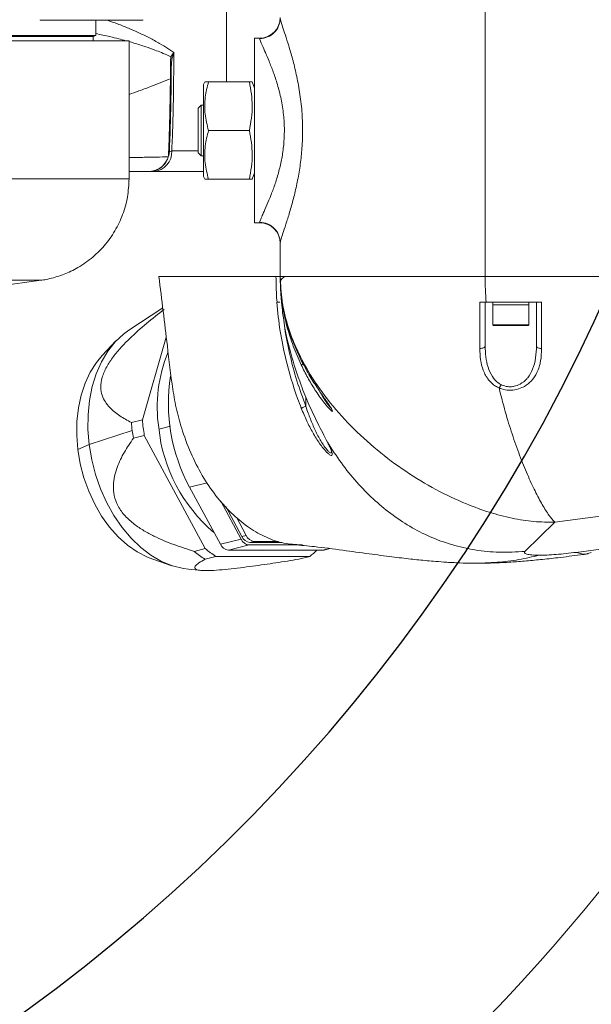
# Model space of a CAD drawing. Header units: millimetres. Extents: x 176 to 9387, y -11044 to -3322.
# Tile 11 of 256: x 3489 to 3601, y -8522 to -8331. Entities that reach past the tile are written whole.
import ezdxf

# ---------------------------------------------------------------- set-up
doc = ezdxf.new("R2010")
doc.units = ezdxf.units.MM
doc.header["$LTSCALE"] = 0.3175
for name, color, linetype, lineweight in [('1轮廓实线层', 7, 'Continuous', 18), ('7标注层', 4, 'Continuous', 13), ('sub', 1, 'Continuous', 18)]:
    doc.layers.add(name, color=color, linetype=linetype, lineweight=lineweight)
doc.styles.add('标准汉字', font='gbenor.shx', dxfattribs={"bigfont": 'gbcbig.shx'})
doc.dimstyles.new('M1：15', dxfattribs={"dimscale": 15, "dimtxt": 3.5, "dimasz": 2.5, "dimexe": 2, "dimexo": 0, "dimgap": 0.5, "dimtad": 1, "dimdec": 4, "dimdsep": 46, "dimtxsty": '标准汉字', "dimcen": 5, "dimdle": 5, "dimclrd": 1, "dimclre": 1, "dimclrt": 256, "dimadec": 4, "dimazin": 2, "dimtfac": 1, "dimtdec": 4, "dimtmove": 0, "dimatfit": 3, "dimfxl": 1, "dimtolj": 1, "dimarcsym": 0})

# ---------------------------------------------------------------- blocks, each defined once
blk = doc.blocks.new('*D25')
at = {"layer": '7标注层', "color": 1, "lineweight": -2, "ltscale": 20, "transparency": 16777216}
blk.add_line((2886.15, -8313.78), (2975.18, -8298.08), dxfattribs=at)
blk.add_arc((3286.97, -8243.11), 346.6, 196.2021, 353.7979, dxfattribs=at)
at = {"layer": '7标注层', "color": 1, "lineweight": 30, "ltscale": 20, "transparency": 16777216}
for points in [[(3625.3, -8280.21), (3637.78, -8280.89), (3633.57, -8243.11)], [(2948.05, -8341.23), (2960.22, -8338.4), (2945.63, -8303.29)]]:
    blk.add_solid(points, dxfattribs=at)
at = {"layer": 'Defpoints', "color": 0, "lineweight": 30, "ltscale": 20, "transparency": 16777216}
for p in [(3008.69, -8243.11), (4726.49, -8243.11), (2886.15, -8313.78), (1869.32, -8493.08), (3149.69, -8561.36)]:
    blk.add_point(p, dxfattribs=at)
at = {"layer": '7标注层', "ltscale": 20, "transparency": 16777216, "insert": (3314.24, -8554.77), "char_height": 52.5, "attachment_point": 5, "rotation": 5, "style": '标准汉字'}
blk.add_mtext('\\A1;167%%D', dxfattribs=at)

msp = doc.modelspace()

# ---------------------------------------------------------------- linework, layer by layer
at = {"layer": '1轮廓实线层', "ltscale": 20}
for p, q in [((3579.96952, -8305.93922), (3579.96952, -8380.60682)), ((3529.46952, -8342.60682), (3529.46952, -8320.60682)), ((3502.99372, -8330.60681), (3493.19371, -8330.60681)), ((3513.07252, -8330.60681), (3503.27252, -8330.60681)), ((3503.9695, -8333.60681), (3503.9695, -8330.60681)), ((3373.46951, -8334.60681), (3510.46951, -8334.60681)), ((3503.46951, -8333.80682), (3453.96757, -8333.80682)), ((3503.9695, -8333.60681), (3454.06511, -8333.60681)), ((3503.46951, -8333.80682), (3503.9695, -8333.60681)), ((3503.46951, -8334.60681), (3503.46951, -8333.80682)), ((3510.46951, -8361.52334), (3510.46951, -8334.60681)), ((3534.96951, -8370.10682), (3534.96951, -8334.10681)), ((3535.96951, -8334.10681), (3534.96951, -8334.10681)), ((3535.96951, -8334.18135), (3535.96951, -8334.10681)), ((3518.03159, -8336.11351), (3519.19575, -8336.90445)), ((3519.18204, -8336.95503), (3518.82344, -8338.22064)), ((3519.17752, -8336.93803), (3519.19575, -8336.90445)), ((3519.17752, -8336.93803), (3519.18204, -8336.95503)), ((3518.20858, -8337.53848), (3518.64281, -8337.73917)), ((3518.64262, -8337.73908), (3518.82344, -8338.22064)), ((3525.23468, -8342.60682), (3524.96952, -8343.13716)), ((3525.9695, -8342.60682), (3533.9695, -8342.60682)), ((3534.4962, -8342.60682), (3533.9695, -8342.60682)), ((3534.96951, -8343.87958), (3534.50541, -8342.60682)), ((3524.96952, -8343.13716), (3524.96952, -8361.07647)), ((3524.53293, -8347.16674), (3523.96951, -8347.73016)), ((3523.96951, -8347.73016), (3523.96951, -8356.48348)), ((3524.96952, -8347.18038), (3524.53293, -8347.16674)), ((3524.53293, -8347.16674), (3524.53293, -8357.04688)), ((3533.9695, -8352.10681), (3525.9695, -8352.10681)), ((3518.35419, -8356.26164), (3518.79482, -8356.10681)), ((3518.79482, -8356.10681), (3523.96951, -8356.10681)), ((3523.96951, -8356.48348), (3524.53293, -8357.04688)), ((3518.12914, -8357.25614), (3518.17022, -8357.12427)), ((3524.53293, -8357.04688), (3524.96952, -8357.03326)), ((3510.46951, -8360.10681), (3514.3357, -8360.10681)), ((3515.28281, -8360.10681), (3514.71042, -8360.10681)), ((3524.96952, -8360.10681), (3515.28281, -8360.10681)), ((3534.50541, -8361.60682), (3534.96951, -8360.33406)), ((3373.49588, -8361.52334), (3510.46951, -8361.52334)), ((3524.96952, -8361.07647), (3525.23468, -8361.60682)), ((3525.9695, -8361.60682), (3533.9695, -8361.60682)), ((3535.96951, -8370.10682), (3534.96951, -8370.10682)), ((3535.96951, -8370.10682), (3535.96951, -8370.03228)), ((3539.9695, -8380.60682), (3539.9695, -8374.01572)), ((3390.55, -8381.30617), (3493.4072, -8381.30617)), ((3493.29911, -8381.32246), (3484.66988, -8382.49214)), ((3493.29911, -8381.32246), (3493.4072, -8381.30617)), ((3579.96952, -8380.60682), (3539.9695, -8380.60682)), ((3627.9695, -8380.60682), (3579.96952, -8380.60682)), ((3539.26638, -8384.66794), (3539.36189, -8385.60683)), ((3540.21662, -8385.67002), (3540.13124, -8384.68479)), ((3517.03168, -8386.7127), (3510.4419, -8391.01161)), ((3540.36143, -8385.60681), (3540.32534, -8385.60681)), ((3579.96952, -8385.60681), (3579.96952, -8394.10727)), ((3580.12745, -8385.60681), (3590.96896, -8385.60681)), ((3581.4695, -8385.60681), (3581.4695, -8386.10682)), ((3581.4695, -8386.10682), (3581.4695, -8390.00681)), ((3588.4695, -8386.10682), (3581.4695, -8386.10682)), ((3588.4695, -8386.10682), (3588.4695, -8385.60681)), ((3588.4695, -8390.00681), (3588.4695, -8386.10682)), ((3589.96951, -8385.60681), (3589.96951, -8394.10556)), ((3581.4695, -8390.00681), (3584.96952, -8390.00681)), ((3584.96952, -8390.10682), (3581.56952, -8390.10682)), ((3584.96952, -8390.00681), (3588.4695, -8390.00681)), ((3588.36952, -8390.10682), (3584.96952, -8390.10682)), ((3513.06623, -8408.5203), (3517.73301, -8392.42041)), ((3507.91727, -8393.13248), (3505.21528, -8395.98893)), ((3544.9695, -8405.89164), (3544.9695, -8404.05967)), ((3510.92656, -8409.05385), (3513.06623, -8408.5203)), ((3518.54579, -8409.77167), (3516.29756, -8410.3323)), ((3502.69302, -8413.35689), (3511.08733, -8410.5824)), ((3511.30771, -8412.11093), (3513.44739, -8411.57738)), ((3525.34035, -8433.6329), (3513.44739, -8411.57738)), ((3500.48081, -8414.3173), (3502.69302, -8413.35689)), ((3522.2893, -8421.67189), (3525.7197, -8420.81647)), ((3522.2893, -8421.67189), (3528.28651, -8432.79372)), ((3593.53485, -8428.46482), (3636.03431, -8422.91682)), ((3528.37002, -8424.39555), (3532.35189, -8431.77995)), ((3529.34551, -8425.45039), (3532.49408, -8431.28942)), ((3531.43859, -8427.53138), (3533.34994, -8431.07601)), ((3587.71503, -8434.1624), (3593.53485, -8428.46482)), ((3635.51053, -8429.36026), (3597.73376, -8434.35835)), ((3532.49408, -8431.28942), (3533.34994, -8431.07601)), ((3528.28651, -8432.79372), (3532.35189, -8431.77995)), ((3529.84842, -8433.9352), (3533.9138, -8432.92144)), ((3533.9138, -8432.92144), (3544.34314, -8432.92144)), ((3534.05599, -8432.43091), (3534.91187, -8432.21748)), ((3534.05599, -8432.43091), (3540.30135, -8432.43091)), ((3534.91187, -8432.21748), (3539.6522, -8432.21748)), ((3523.20067, -8434.16645), (3525.34035, -8433.6329)), ((3525.2922, -8435.695), (3527.43187, -8435.16143)), ((3545.71795, -8435.16143), (3527.43187, -8435.16143)), ((3529.84842, -8433.9352), (3548.29049, -8433.9352)), ((3543.57826, -8435.695), (3545.71795, -8435.16143)), ((3548.29049, -8433.9352), (3549.57333, -8433.6153)), ((3548.56673, -8433.90154), (3549.667, -8433.62718)), ((3600.66622, -8434.40593), (3600.02184, -8434.59945)), ((3515.12198, -8435.71672), (3518.84879, -8436.97006)), ((3522.07362, -8437.65723), (3524.57578, -8437.88119))]:
    msp.add_line(p, q, dxfattribs=at)
at = {"layer": '1轮廓实线层', "lineweight": 0, "ltscale": 20}
for points in [[(3510.4419, -8391.01161), (3509.36381, -8391.79461), (3507.74659, -8393.31591), (3506.31062, -8395.12945), (3505.07688, -8397.20878), (3504.06335, -8399.5236), (3503.28481, -8402.04013), (3502.7526, -8404.7217), (3502.47448, -8407.52916), (3502.45453, -8410.42163), (3502.69302, -8413.35689)], [(3579.96952, -8394.10727), (3579.94917, -8394.20845), (3579.88891, -8394.3055), (3579.79125, -8394.39448), (3579.66012, -8394.47175), (3579.50088, -8394.5342), (3579.32001, -8394.57928), (3579.1249, -8394.60513), (3578.92343, -8394.61071)], [(3589.96951, -8394.10556), (3589.98883, -8394.20553), (3590.04605, -8394.30164), (3590.13891, -8394.39018), (3590.2639, -8394.46773), (3590.41613, -8394.53128), (3590.58976, -8394.57839), (3590.77805, -8394.60722), (3590.97373, -8394.61667)], [(3505.21528, -8395.98893), (3504.10594, -8397.31311), (3502.8919, -8399.21026), (3501.88973, -8401.34567), (3501.11523, -8403.68565), (3500.58064, -8406.19329), (3500.29434, -8408.82905), (3500.2609, -8411.55136), (3500.48081, -8414.3173)], [(3544.45263, -8397.63716), (3544.34189, -8397.68969), (3544.22939, -8397.74302), (3544.14409, -8397.78346), (3544.08914, -8397.80954), (3544.06652, -8397.82027)], [(3544.9695, -8405.89164), (3544.81897, -8405.9511), (3544.6724, -8406.00899), (3544.53367, -8406.0638), (3544.40641, -8406.11404), (3544.29403, -8406.15845), (3544.19943, -8406.19579), (3544.12517, -8406.22513), (3544.07316, -8406.24567)], [(3502.69302, -8413.35689), (3503.18648, -8416.29215), (3503.92771, -8419.18461), (3504.90591, -8421.9921), (3506.10681, -8424.67365), (3507.51288, -8427.19019), (3509.10364, -8429.50499), (3510.8559, -8431.58433), (3512.74408, -8433.39788), (3514.74067, -8434.91917), (3516.81654, -8436.12604), (3518.94143, -8437.00089), (3521.08435, -8437.53095), (3522.07362, -8437.65723)], [(3500.48081, -8414.3173), (3500.95062, -8417.08322), (3501.66292, -8419.80554), (3502.60646, -8422.44131), (3503.76639, -8424.94895), (3505.12439, -8427.28892), (3506.65904, -8429.42432), (3508.34617, -8431.32147), (3510.15915, -8432.95047), (3512.06939, -8434.2856), (3514.04676, -8435.30582), (3515.12198, -8435.71672)], [(3537.48327, -8433.9352), (3536.42772, -8433.98089), (3535.36078, -8433.9352)], [(3548.29049, -8433.9352), (3548.502, -8433.91568), (3548.56673, -8433.90154)]]:
    msp.add_lwpolyline(points, dxfattribs=at)
for centre, radius, start, end in [((3493.19371, -8330.50682), 0.1, 180, 270), ((3502.99371, -8330.50682), 0.1, 270, 0), ((3503.27252, -8330.50682), 0.1, 180, 270), ((3513.07252, -8330.50682), 0.1, 270, 0), ((3535.96951, -8330.10682), 4, 270, 0), ((3535.97779, -8330.18964), 3.99172, 269.8811401, 359.8812324), ((3515.02187, -8356.33594), 3.77989, 273.958374, 3.4752085), ((3514.29344, -8356.10682), 4, 270.011594, 336.1689006), ((3535.9778, -8374.02399), 3.99171, 0.1186622, 90.1189653), ((3535.96951, -8374.10682), 4, 0, 90), ((3581.56951, -8390.00682), 0.1, 180, 270), ((3588.36951, -8390.00682), 0.1, 270, 0), ((3544.18007, -8405.98861), 28.2135, 157.960988, 188.2741918), ((3552.33322, -8405.36882), 34.18226, 170.9510484, 208.4860811), ((3550.58703, -8405.65519), 39.80583, 184.897933, 187.1103677), ((3553.03543, -8405.08923), 40.11619, 184.9063972, 189.3075428), ((3546.82363, -8406.98019), 30.71705, 185.7334331, 229.8948627), ((3551.14952, -8405.58626), 40.37252, 187.1086215, 189.3004447), ((3534.25526, -8430.51891), 1.92236, 203.6291947, 264.0499941), ((3535.11111, -8430.30549), 1.92235, 203.6296454, 264.0507769), ((3530.04771, -8432.02317), 1.92238, 203.6301593, 264.0497422), ((3534.11306, -8431.00946), 1.92234, 203.6288914, 264.0502974), ((3538.30514, -8415.69404), 23.86157, 230.7279171, 236.9513317), ((3540.44477, -8415.16035), 23.86166, 230.7282052, 236.9515757), ((3535.66229, -8422.195), 16.40867, 307.7941236, 314.316861)]:
    msp.add_arc(centre, radius, start, end, dxfattribs=at)
at = {"layer": '1轮廓实线层', "ltscale": 20}
for points, knots in [([(3506.20512, -8330.60681), (3506.88705, -8330.84538), (3508.32099, -8331.34704), (3510.37396, -8332.16589), (3512.44742, -8333.07178), (3514.47935, -8334.06016), (3516.36758, -8335.0775), (3517.50881, -8335.78802), (3518.03159, -8336.11351)], [0, 0, 0, 0, 1.963721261, 4.129262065, 6.270912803, 8.599857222, 11.027214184, 13.079159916, 13.079159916, 13.079159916, 13.079159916]), ([(3539.9695, -8330.19791), (3539.99352, -8330.35577), (3540.04243, -8330.67715), (3540.41392, -8331.84182), (3540.95353, -8333.46649), (3541.6316, -8335.57061), (3542.38571, -8338.14049), (3543.14194, -8341.17471), (3543.79795, -8344.61005), (3544.23078, -8348.24361), (3544.38618, -8351.9369), (3544.26564, -8355.42037), (3543.91322, -8358.74372), (3543.39069, -8361.83158), (3542.72844, -8364.76342), (3541.98404, -8367.48265), (3541.2287, -8369.91391), (3540.60684, -8371.78676), (3540.1833, -8373.08823), (3539.99304, -8373.76088), (3539.97549, -8373.95086), (3539.9695, -8374.01572)], [0, 0, 0, 0, 2.245551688, 4.571677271, 6.867990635, 9.22839171, 11.738758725, 14.31344582, 17.012357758, 19.790888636, 22.312462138, 24.904920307, 27.221027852, 29.588445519, 31.9881451, 34.441598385, 36.985365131, 39.606631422, 41.680042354, 43.810913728, 44.915540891, 44.915540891, 44.915540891, 44.915540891]), ([(3509.83289, -8334.60681), (3509.37438, -8334.48109), (3508.363, -8334.20378), (3506.43239, -8333.72987), (3504.89445, -8333.41295), (3503.9695, -8333.22235)], [0, 0, 0, 0, 1.497218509, 3.302580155, 6.02670065, 6.02670065, 6.02670065, 6.02670065]), ([(3518.20849, -8337.53778), (3517.74441, -8337.33411), (3516.86718, -8336.94911), (3515.38167, -8336.37361), (3513.60287, -8335.73948), (3511.9138, -8335.19695), (3510.78076, -8334.87095), (3510.46951, -8334.7814)], [0, 0, 0, 0, 1.649712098, 3.118403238, 4.963763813, 7.327898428, 8.223287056, 8.223287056, 8.223287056, 8.223287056]), ([(3535.96951, -8370.03228), (3535.99594, -8369.9045), (3536.04882, -8369.64887), (3536.3569, -8368.92416), (3536.78031, -8367.96294), (3537.34528, -8366.69819), (3538.16858, -8364.7304), (3538.99308, -8362.49326), (3539.7208, -8360.11192), (3540.29947, -8357.56714), (3540.69369, -8354.85765), (3540.82259, -8351.98105), (3540.66049, -8348.95145), (3540.17396, -8345.9586), (3539.45652, -8343.14981), (3538.62236, -8340.66763), (3537.79612, -8338.57353), (3537.05216, -8336.85484), (3536.45955, -8335.53019), (3536.05361, -8334.57907), (3535.99754, -8334.3139), (3535.96951, -8334.18135)], [0, 0, 0, 0, 1.932152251, 3.865168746, 4.59923998, 6.796469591, 8.994941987, 11.004915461, 13.014353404, 14.899124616, 16.782680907, 18.811616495, 20.840615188, 23.050649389, 25.262934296, 27.382938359, 29.503166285, 31.493876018, 33.483494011, 35.466591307, 37.448615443, 37.448615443, 37.448615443, 37.448615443]), ([(3518.64262, -8337.73908), (3518.71662, -8337.60361), (3518.83388, -8337.38896), (3519.00785, -8337.14557), (3519.10106, -8337.02465), (3519.14074, -8336.97645), (3519.16264, -8336.95106), (3519.1735, -8336.9415), (3519.17743, -8336.93803)], [0, 0, 0, 0, 0.4876277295, 0.7726388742, 0.8707317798, 0.9217222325, 0.9502478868, 0.9664740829, 0.9664740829, 0.9664740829, 0.9664740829]), ([(3519.19575, -8336.90445), (3519.19165, -8338.27242), (3519.18055, -8341.97373), (3519.10677, -8347.24175), (3518.97224, -8352.19036), (3518.85951, -8354.88878), (3518.79932, -8356.02202), (3518.79482, -8356.10681)], [0, 0, 0, 0, 4.099728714, 11.092607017, 15.791776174, 18.953109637, 19.208797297, 19.208797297, 19.208797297, 19.208797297]), ([(3518.54127, -8342.00927), (3518.54267, -8341.52839), (3518.54585, -8340.4322), (3518.50485, -8338.90175), (3518.60229, -8338.08146), (3518.64293, -8337.73928)], [0, 0, 0, 0, 1.339051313, 3.05247745, 4.27871489, 4.27871489, 4.27871489, 4.27871489]), ([(3518.82349, -8338.22078), (3518.78803, -8338.57632), (3518.68575, -8339.60177), (3518.7102, -8340.95889), (3518.70017, -8341.86659), (3518.69869, -8342.0007)], [0, 0, 0, 0, 1.179443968, 3.401794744, 3.787054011, 3.787054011, 3.787054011, 3.787054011]), ([(3518.54127, -8342.00916), (3517.988, -8342.23656), (3516.78289, -8342.73186), (3514.73268, -8343.5308), (3512.60885, -8344.32846), (3511.10972, -8344.85514), (3510.46951, -8345.08006)], [0, 0, 0, 0, 1.900318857, 4.139177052, 6.716565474, 8.637695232, 8.637695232, 8.637695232, 8.637695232]), ([(3518.17022, -8357.12427), (3518.29721, -8353.11936), (3518.45692, -8348.08264), (3518.52693, -8343.0418), (3518.54127, -8342.00916)], [0, 0, 0, 0, 12.022775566, 15.120242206, 15.120242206, 15.120242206, 15.120242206]), ([(3518.69869, -8342.0007), (3518.67946, -8343.57494), (3518.62138, -8348.32982), (3518.46128, -8353.08249), (3518.35419, -8356.26164)], [0, 0, 0, 0, 4.723166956, 14.265918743, 14.265918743, 14.265918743, 14.265918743]), ([(3518.54127, -8342.00927), (3518.58845, -8342.00811), (3518.68282, -8342.00579), (3518.6934, -8342.0024), (3518.69869, -8342.0007)], [0, 0, 0, 0, 0.079126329, 0.1582570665, 0.1582570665, 0.1582570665, 0.1582570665]), ([(3525.9695, -8352.10681), (3525.70925, -8351.05324), (3525.18104, -8348.91486), (3525.20344, -8345.68081), (3525.72154, -8343.60183), (3525.9695, -8342.60682)], [0, 0, 0, 0, 3.257401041, 6.611332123, 9.690028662, 9.690028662, 9.690028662, 9.690028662]), ([(3525.9695, -8342.60682), (3525.67833, -8342.60682), (3525.24527, -8342.60682), (3525.30927, -8342.60682), (3525.33024, -8342.60682)], [0, 0, 0, 0, 0.5440818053, 0.8092016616, 0.8092016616, 0.8092016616, 0.8092016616]), ([(3533.9695, -8342.60682), (3534.23427, -8344.16183), (3534.77332, -8347.32771), (3534.24057, -8350.49515), (3533.9695, -8352.10681)], [0, 0, 0, 0, 4.732537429, 9.635065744, 9.635065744, 9.635065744, 9.635065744]), ([(3525.9695, -8361.60682), (3525.70925, -8360.55324), (3525.18105, -8358.41486), (3525.20344, -8355.1808), (3525.72154, -8353.10183), (3525.9695, -8352.10681)], [0, 0, 0, 0, 3.257407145, 6.611338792, 9.690035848, 9.690035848, 9.690035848, 9.690035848]), ([(3533.9695, -8352.10681), (3534.23427, -8353.66183), (3534.77332, -8356.82771), (3534.24057, -8359.99515), (3533.9695, -8361.60682)], [0, 0, 0, 0, 4.73254389, 9.635073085, 9.635073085, 9.635073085, 9.635073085]), ([(3518.17022, -8357.12427), (3518.24195, -8356.84134), (3518.3146, -8356.55475), (3518.35369, -8356.26534), (3518.35419, -8356.26164)], [0, 0, 0, 0, 0.87201091, 0.8833057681, 0.8833057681, 0.8833057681, 0.8833057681]), ([(3510.46951, -8357.38506), (3511.4666, -8357.36913), (3514.13478, -8357.32647), (3516.59089, -8357.28323), (3518.12917, -8357.25614)], [0, 0, 0, 0, 2.862788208, 7.660746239, 7.660746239, 7.660746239, 7.660746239]), ([(3514.33572, -8360.10681), (3514.34194, -8360.1068), (3514.78631, -8360.1061), (3515.66607, -8359.95432), (3516.81146, -8359.32516), (3517.69432, -8358.36563), (3517.98417, -8357.62604), (3518.12914, -8357.25614)], [0, 0, 0, 0, 0.018520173, 1.323449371, 2.59856648, 3.87178956, 5.14570682, 5.14570682, 5.14570682, 5.14570682]), ([(3514.29425, -8360.10681), (3514.29325, -8360.10681), (3514.29156, -8360.10681), (3514.34023, -8360.10681), (3514.35989, -8360.10681)], [0, 0, 0, 0, 0.04232332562, 0.07101638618, 0.07101638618, 0.07101638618, 0.07101638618]), ([(3494.63382, -8381.085), (3495.58232, -8380.84056), (3497.47931, -8380.35168), (3500.33807, -8379.01356), (3503.13186, -8377.14317), (3505.69467, -8374.65361), (3507.78091, -8371.75235), (3509.30826, -8368.52742), (3510.28628, -8365.08157), (3510.40843, -8362.70942), (3510.46951, -8361.52334)], [0, 0, 0, 0, 2.947036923, 5.894067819, 9.464493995, 13.034928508, 16.605344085, 20.175778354, 23.746193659, 27.316622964, 27.316622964, 27.316622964, 27.316622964]), ([(3525.33024, -8361.60682), (3525.31252, -8361.60682), (3525.2639, -8361.60682), (3525.69536, -8361.60682), (3525.9695, -8361.60682)], [0, 0, 0, 0, 0.2814542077, 0.7719496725, 0.7719496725, 0.7719496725, 0.7719496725]), ([(3533.9695, -8361.60682), (3534.3207, -8361.60682), (3534.67801, -8361.60682), (3534.49926, -8361.60682), (3534.4962, -8361.60682)], [0, 0, 0, 0, 0.8750663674, 0.8903200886, 0.8903200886, 0.8903200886, 0.8903200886]), ([(3493.4072, -8381.30617), (3493.42717, -8381.3032), (3493.83893, -8381.24186), (3494.24626, -8381.16148), (3494.63382, -8381.085)], [0, 0, 0, 0, 0.060467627, 1.246712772, 1.246712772, 1.246712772, 1.246712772]), ([(3544.04086, -8432.892), (3542.92993, -8432.83592), (3540.67626, -8432.72215), (3537.26449, -8431.55906), (3533.91503, -8429.66943), (3530.71618, -8427.08104), (3527.70313, -8423.82566), (3524.99198, -8419.95853), (3522.66727, -8415.54342), (3520.94303, -8411.05489), (3519.70946, -8406.68535), (3518.73389, -8401.11775), (3517.76993, -8392.42374), (3516.84795, -8385.10432), (3516.28144, -8380.60682)], [0, 0, 0, 0, 4.327381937, 8.778708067, 13.139273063, 17.617381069, 22.162929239, 26.830979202, 31.53272106, 36.360717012, 40.233990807, 44.105914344, 52.061538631, 64.741052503, 64.741052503, 64.741052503, 64.741052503]), ([(3516.28144, -8380.60682), (3518.68277, -8380.60682), (3523.50115, -8380.60682), (3528.93875, -8380.60682), (3532.83949, -8380.60682), (3535.47787, -8380.60682), (3537.71981, -8380.60682), (3538.66706, -8380.60682), (3539.14046, -8380.60682)], [0, 0, 0, 0, 5.513634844, 11.06332671, 13.960515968, 16.856492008, 19.859149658, 22.859022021, 22.859022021, 22.859022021, 22.859022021]), ([(3539.14076, -8380.60682), (3539.14604, -8381.28471), (3539.15659, -8382.63938), (3539.2298, -8383.99212), (3539.26638, -8384.66794)], [0, 0, 0, 0, 2.033716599, 4.064147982, 4.064147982, 4.064147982, 4.064147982]), ([(3539.14076, -8380.60682), (3539.35605, -8380.60682), (3539.8019, -8380.60682), (3539.96286, -8380.60682), (3539.96713, -8380.60682), (3539.96926, -8380.60682)], [0, 0, 0, 0, 0.2634217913, 0.5455183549, 0.8285045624, 0.8285045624, 0.8285045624, 0.8285045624]), ([(3540.13124, -8384.68479), (3540.08451, -8384.00649), (3539.99096, -8382.64875), (3539.9765, -8381.28785), (3539.96926, -8380.60682)], [0, 0, 0, 0, 2.039725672, 4.08291292, 4.08291292, 4.08291292, 4.08291292]), ([(3539.9695, -8380.60682), (3540.04336, -8382.19506), (3540.19165, -8385.38386), (3541.32984, -8390.07643), (3543.0474, -8394.63701), (3545.61285, -8399.54723), (3549.14823, -8404.67385), (3553.71508, -8409.83298), (3558.85819, -8414.51873), (3564.42851, -8418.65997), (3570.27658, -8422.18488), (3575.77389, -8424.79132), (3580.76943, -8426.60553), (3585.17326, -8427.7563), (3589.44964, -8428.4553), (3592.18917, -8428.46168), (3593.53485, -8428.46482)], [0, 0, 0, 0, 4.469995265, 8.974635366, 13.570901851, 18.289773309, 24.784021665, 31.490368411, 38.352600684, 45.293635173, 52.225830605, 59.059446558, 64.070570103, 68.949685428, 73.675127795, 78.237251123, 78.237251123, 78.237251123, 78.237251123]), ([(3539.9695, -8380.60682), (3540.04406, -8380.60682), (3540.19464, -8380.60682), (3541.452, -8380.60682), (3543.62367, -8380.60682), (3546.93505, -8380.60682), (3551.26118, -8380.60682), (3556.4534, -8380.60682), (3562.37839, -8380.60682), (3568.38515, -8380.60682), (3574.32854, -8380.60682), (3578.07696, -8380.60682), (3579.96952, -8380.60682)], [0, 0, 0, 0, 3.428117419, 6.924142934, 11.061250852, 15.306049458, 19.662599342, 24.149389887, 28.425813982, 32.837461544, 36.383678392, 40.000021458, 40.000021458, 40.000021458, 40.000021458]), ([(3540.78045, -8380.60682), (3540.54622, -8380.80424), (3540.07798, -8381.19889), (3540.02149, -8381.59899), (3539.99325, -8381.79894)], [0, 0, 0, 0, 0.762701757, 1.524702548, 1.524702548, 1.524702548, 1.524702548]), ([(3579.96952, -8380.60682), (3579.97663, -8381.44367), (3579.99092, -8383.12535), (3580.08179, -8384.77705), (3580.12745, -8385.60681)], [0, 0, 0, 0, 2.490049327, 5.003839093, 5.003839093, 5.003839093, 5.003839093]), ([(3517.31966, -8386.99833), (3516.17311, -8387.88874), (3513.88345, -8389.66688), (3511.0728, -8392.15608), (3508.91396, -8394.36085), (3507.38049, -8396.17033), (3506.03726, -8398.15572), (3505.10982, -8400.27263), (3504.85813, -8402.22079), (3505.16955, -8403.79379), (3505.80904, -8405.05791), (3506.92378, -8406.44532), (3508.61667, -8407.81337), (3510.1552, -8408.63961), (3510.92656, -8409.05385)], [0, 0, 0, 0, 3.718705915, 7.426243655, 9.296590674, 11.172251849, 13.045692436, 14.915004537, 16.786870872, 18.658988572, 20.533037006, 22.391505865, 26.102533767, 29.833764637, 29.833764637, 29.833764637, 29.833764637]), ([(3544.07316, -8406.24567), (3543.83397, -8405.62326), (3542.63666, -8402.50769), (3541.1728, -8397.49995), (3539.85935, -8391.20898), (3539.47931, -8387.47812), (3539.2887, -8385.60681)], [0, 0, 0, 0, 2.002467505, 10.023801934, 15.633950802, 21.279586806, 21.279586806, 21.279586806, 21.279586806]), ([(3539.36189, -8385.60681), (3539.39264, -8385.60681), (3539.61219, -8385.60681), (3539.74594, -8385.60681), (3539.86096, -8385.60681)], [0, 0, 0, 0, 0.0699030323, 0.4990696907, 0.4990696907, 0.4990696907, 0.4990696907]), ([(3540.21096, -8385.60681), (3540.21189, -8385.61728), (3540.21375, -8385.63823), (3540.21565, -8385.65917), (3540.21659, -8385.66964)], [0, 0, 0, 0, 0.03153654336, 0.06307531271, 0.06307531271, 0.06307531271, 0.06307531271]), ([(3540.21665, -8385.66964), (3540.28815, -8386.3325), (3540.64623, -8389.65226), (3541.72641, -8395.10904), (3543.31775, -8399.7135), (3544.03561, -8401.79062)], [0, 0, 0, 0, 2.00397347, 10.036317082, 16.637754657, 16.637754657, 16.637754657, 16.637754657]), ([(3544.06652, -8397.82027), (3543.78834, -8397.21412), (3542.95338, -8395.39476), (3541.79857, -8392.24749), (3540.84006, -8388.76313), (3540.47431, -8386.52033), (3540.32534, -8385.60681)], [0, 0, 0, 0, 2.002689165, 6.011135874, 10.054358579, 12.832987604, 12.832987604, 12.832987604, 12.832987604]), ([(3540.36143, -8385.60681), (3540.47562, -8386.2641), (3540.81843, -8388.2374), (3541.72873, -8391.47307), (3542.9284, -8394.57497), (3543.79913, -8396.3584), (3544.07719, -8396.92791)], [0, 0, 0, 0, 2.003444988, 6.01476345, 10.072028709, 11.975478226, 11.975478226, 11.975478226, 11.975478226]), ([(3578.92343, -8394.61071), (3578.92459, -8394.02908), (3578.92797, -8392.33358), (3578.93415, -8389.36132), (3578.93854, -8386.86515), (3578.94075, -8385.60681)], [0, 0, 0, 0, 1.8518964, 5.398512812, 9.003909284, 9.003909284, 9.003909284, 9.003909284]), ([(3578.94075, -8385.60681), (3579.28365, -8385.60681), (3579.67919, -8385.60681), (3580.0748, -8385.60681), (3580.12745, -8385.60681)], [0, 0, 0, 0, 1.028795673, 1.186698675, 1.186698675, 1.186698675, 1.186698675]), ([(3590.96896, -8385.60681), (3590.96895, -8385.72173), (3590.96881, -8387.34624), (3590.96914, -8390.46859), (3590.97219, -8393.22182), (3590.97373, -8394.61667)], [0, 0, 0, 0, 0.326131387, 4.610511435, 9.009855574, 9.009855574, 9.009855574, 9.009855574]), ([(3540.60098, -8388.44924), (3540.6827, -8389.21302), (3540.94769, -8391.68969), (3541.82354, -8395.85589), (3543.14146, -8400.93448), (3544.36019, -8404.23935), (3544.9695, -8405.89164)], [0, 0, 0, 0, 2.305734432, 7.476626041, 12.762009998, 18.046504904, 18.046504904, 18.046504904, 18.046504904]), ([(3582.67924, -8402.31064), (3582.44901, -8402.19893), (3581.63121, -8401.80212), (3580.46439, -8400.66788), (3579.51657, -8398.89101), (3578.99647, -8396.81361), (3578.9478, -8395.34555), (3578.92343, -8394.61071)], [0, 0, 0, 0, 0.709955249, 2.521782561, 4.743084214, 6.944911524, 9.151632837, 9.151632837, 9.151632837, 9.151632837]), ([(3579.96952, -8394.10727), (3579.9898, -8394.81843), (3580.0303, -8396.23938), (3580.45332, -8398.26409), (3581.22067, -8399.99938), (3582.16908, -8401.12791), (3582.85324, -8401.53), (3583.04161, -8401.6407)], [0, 0, 0, 0, 2.118640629, 4.233207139, 6.316491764, 7.96040049, 8.584973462, 8.584973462, 8.584973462, 8.584973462]), ([(3590.97373, -8394.61667), (3590.94241, -8395.43696), (3590.87988, -8397.07444), (3590.22339, -8399.22403), (3589.12659, -8400.90056), (3587.98694, -8401.81835), (3586.89028, -8402.3832), (3585.75837, -8402.73868), (3584.25368, -8402.79793), (3583.22384, -8402.52392), (3582.75793, -8402.35087), (3582.67949, -8402.31165), (3582.67948, -8402.31164)], [0, 0, 0, 0, 2.591755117, 5.173727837, 7.362687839, 9.058429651, 9.563099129, 10.914445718, 12.270140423, 13.515077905, 13.750076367, 13.750106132, 13.750106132, 13.750106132, 13.750106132]), ([(3583.04161, -8401.6407), (3583.10471, -8401.67185), (3583.49661, -8401.86528), (3584.27649, -8402.08742), (3585.10636, -8402.07745), (3585.9398, -8401.93234), (3586.98189, -8401.53979), (3587.79457, -8400.85616), (3588.62169, -8399.88301), (3589.34662, -8398.57658), (3589.89157, -8396.47959), (3589.9435, -8394.89782), (3589.96951, -8394.10556)], [0, 0, 0, 0, 0.205364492, 1.275350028, 2.233247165, 2.435855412, 3.607782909, 5.306244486, 5.574751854, 7.593458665, 10.0339578, 12.482969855, 12.482969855, 12.482969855, 12.482969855]), ([(3548.98703, -8404.89133), (3549.25435, -8405.27499), (3549.76375, -8406.00607), (3550.1667, -8406.66224), (3550.22031, -8406.85905), (3550.13277, -8406.87315), (3549.92882, -8406.73848), (3549.31898, -8406.126), (3548.22378, -8404.82073), (3546.78471, -8402.77585), (3545.30705, -8400.31751), (3544.48034, -8398.6533), (3544.06652, -8397.82027)], [0, 0, 0, 0, 1.266842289, 2.414049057, 3.476334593, 3.569466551, 4.565970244, 5.52292402, 6.978967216, 9.284665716, 11.335565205, 13.391053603, 13.391053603, 13.391053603, 13.391053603]), ([(3544.07719, -8396.92791), (3544.56614, -8397.84708), (3545.54273, -8399.6829), (3547.08897, -8402.13222), (3548.33739, -8403.94562), (3548.85013, -8404.69204), (3548.98703, -8404.89133)], [0, 0, 0, 0, 2.945638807, 5.88323682, 8.436150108, 9.366024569, 9.366024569, 9.366024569, 9.366024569]), ([(3544.03561, -8401.79062), (3544.53354, -8403.03927), (3545.53824, -8405.55873), (3547.02045, -8408.65319), (3548.28013, -8411.12756), (3548.88383, -8412.30128), (3549.18954, -8412.89565)], [0, 0, 0, 0, 3.879540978, 7.827950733, 10.01196908, 12.252612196, 12.252612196, 12.252612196, 12.252612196]), ([(3582.67942, -8402.3114), (3583.07742, -8403.88612), (3583.89631, -8407.12608), (3585.25864, -8411.47506), (3586.71381, -8415.57575), (3588.22445, -8419.28727), (3589.71728, -8422.51205), (3591.13705, -8425.16647), (3592.45252, -8427.25599), (3593.17308, -8428.06077), (3593.53485, -8428.46482)], [0, 0, 0, 0, 2.985348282, 6.142282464, 9.613413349, 13.227074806, 16.954665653, 20.766881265, 24.63603425, 28.537344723, 28.537344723, 28.537344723, 28.537344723]), ([(3583.04161, -8401.6407), (3583.02385, -8401.68699), (3582.96858, -8401.83112), (3582.84803, -8402.07585), (3582.73689, -8402.23091), (3582.67963, -8402.31081)], [0, 0, 0, 0, 0.1428747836, 0.4448526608, 0.7658267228, 0.7658267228, 0.7658267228, 0.7658267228]), ([(3547.49372, -8402.69828), (3547.83569, -8403.30149), (3548.45509, -8404.39407), (3549.23194, -8405.48528), (3549.69187, -8406.05432), (3549.78895, -8406.11783), (3549.81965, -8406.13792)], [0, 0, 0, 0, 1.626708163, 2.946438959, 3.785262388, 4.173194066, 4.173194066, 4.173194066, 4.173194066]), ([(3549.18933, -8412.89567), (3549.46291, -8413.44681), (3549.91549, -8414.35853), (3550.17863, -8415.1998), (3550.11209, -8415.53986), (3549.77157, -8415.46696), (3549.16652, -8414.99061), (3548.18611, -8413.91321), (3546.94478, -8412.1395), (3545.69765, -8409.91005), (3544.7586, -8407.93243), (3544.25309, -8406.68843), (3544.07316, -8406.24567)], [0, 0, 0, 0, 1.795163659, 2.969634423, 3.929540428, 4.895134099, 5.787283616, 7.070312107, 9.100042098, 11.059028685, 13.059895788, 14.165605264, 14.165605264, 14.165605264, 14.165605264]), ([(3544.9695, -8405.89164), (3545.11681, -8406.32725), (3545.52272, -8407.5275), (3546.2884, -8409.46656), (3547.30459, -8411.64789), (3548.33032, -8413.4001), (3549.14781, -8414.46887), (3549.63541, -8414.92133), (3549.83169, -8414.98017), (3549.94621, -8414.92264), (3549.94958, -8414.80515), (3549.95244, -8414.70491)], [0, 0, 0, 0, 1.142675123, 3.148445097, 5.180617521, 7.183320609, 8.403571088, 9.22597153, 9.984817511, 10.105962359, 10.810054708, 10.810054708, 10.810054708, 10.810054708]), ([(3548.98613, -8404.89197), (3549.02065, -8404.94189), (3549.25742, -8405.28424), (3549.58422, -8405.76639), (3549.88396, -8406.22724), (3550.00887, -8406.45689), (3550.00923, -8406.45772), (3550.00934, -8406.45796)], [0, 0, 0, 0, 0.116267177, 0.797452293, 1.34668188, 1.719427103, 1.871749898, 1.871749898, 1.871749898, 1.871749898]), ([(3511.30771, -8412.11093), (3510.7014, -8413.00135), (3509.49057, -8414.77953), (3508.27814, -8417.26863), (3507.60859, -8419.47347), (3507.35048, -8421.28292), (3507.48223, -8423.26832), (3508.23995, -8425.3852), (3509.6733, -8427.33344), (3511.45977, -8428.90632), (3513.37166, -8430.17057), (3515.97454, -8431.55785), (3519.26746, -8432.926), (3521.88723, -8433.75222), (3523.20067, -8434.16645)], [0, 0, 0, 0, 4.000892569, 7.989872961, 10.002147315, 12.020171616, 14.03579919, 16.046969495, 18.060883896, 20.075133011, 22.091331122, 24.090923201, 28.083539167, 32.097933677, 32.097933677, 32.097933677, 32.097933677]), ([(3549.1628, -8412.86841), (3549.21876, -8412.97754), (3549.43465, -8413.39853), (3549.69965, -8413.97391), (3549.90574, -8414.48075), (3549.9685, -8414.73962), (3549.96809, -8414.73558), (3549.96797, -8414.73449)], [0, 0, 0, 0, 0.246725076, 0.951861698, 1.505854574, 1.90016494, 2.047890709, 2.047890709, 2.047890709, 2.047890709]), ([(3587.71503, -8434.1624), (3586.05113, -8434.26577), (3582.81121, -8434.46707), (3578.01293, -8433.99045), (3573.47696, -8432.96872), (3569.20376, -8431.40023), (3565.20226, -8429.34581), (3561.47792, -8426.85009), (3558.03314, -8423.96254), (3554.8142, -8420.658), (3551.81662, -8416.97869), (3550.06759, -8414.26033), (3549.18951, -8412.89561)], [0, 0, 0, 0, 5.113939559, 9.957779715, 14.609616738, 19.138840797, 23.603328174, 28.04767579, 32.503055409, 36.987978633, 41.78794511, 46.627235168, 46.627235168, 46.627235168, 46.627235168]), ([(3542.68291, -8432.88355), (3543.99672, -8432.99263), (3547.03809, -8433.24514), (3551.91737, -8433.90958), (3557.08939, -8434.6154), (3561.61123, -8435.22193), (3565.29758, -8435.66337), (3568.01551, -8435.93136), (3570.38354, -8436.13567), (3572.62317, -8436.31519), (3574.36551, -8436.39336), (3575.33434, -8436.43682)], [0, 0, 0, 0, 4.453718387, 10.310047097, 15.450035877, 19.900595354, 23.721835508, 27.053862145, 28.631457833, 30.507888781, 32.858102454, 32.858102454, 32.858102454, 32.858102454]), ([(3590.52765, -8434.91681), (3589.19795, -8435.22826), (3586.4718, -8435.8668), (3582.17202, -8436.34992), (3577.44227, -8436.55138), (3574.13755, -8436.37642), (3572.35437, -8436.28201)], [0, 0, 0, 0, 4.071983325, 8.348379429, 12.94017294, 18.321518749, 18.321518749, 18.321518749, 18.321518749]), ([(3577.27244, -8436.45776), (3577.35342, -8436.46031), (3578.62488, -8436.50035), (3580.80778, -8436.46886), (3584.32354, -8436.31935), (3587.63718, -8436.0694), (3590.82328, -8435.77125), (3594.47625, -8435.37062), (3597.56689, -8434.98461), (3599.53696, -8434.71309), (3600.02818, -8434.64539)], [0, 0, 0, 0, 0.269004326, 4.223777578, 7.959344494, 10.924510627, 13.931843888, 17.159951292, 21.432963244, 22.852332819, 22.852332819, 22.852332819, 22.852332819]), ([(3590.52765, -8434.91681), (3590.01213, -8434.90703), (3588.97738, -8434.88741), (3588.01488, -8434.72993), (3587.51495, -8434.49291), (3587.64831, -8434.27261), (3587.71503, -8434.1624)], [0, 0, 0, 0, 0.862658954, 1.731511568, 2.597976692, 3.465474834, 3.465474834, 3.465474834, 3.465474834]), ([(3597.73376, -8434.35835), (3597.06646, -8434.44163), (3595.73295, -8434.60807), (3593.80666, -8434.78185), (3592.01687, -8434.89577), (3591.02286, -8434.90981), (3590.52765, -8434.91681)], [0, 0, 0, 0, 1.818741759, 3.634502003, 5.440366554, 7.233229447, 7.233229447, 7.233229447, 7.233229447]), ([(3600.02184, -8434.59945), (3599.95002, -8434.62293), (3599.26679, -8434.84633), (3598.45776, -8434.5888), (3597.73376, -8434.35835)], [0, 0, 0, 0, 0.252610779, 2.403201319, 2.403201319, 2.403201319, 2.403201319]), ([(3543.57826, -8435.695), (3542.09854, -8435.93094), (3539.13334, -8436.40374), (3535.30961, -8436.96221), (3532.18923, -8437.37112), (3529.82035, -8437.64445), (3527.50815, -8437.85399), (3525.4654, -8437.94276), (3524.0947, -8437.86203), (3523.43339, -8437.65672), (3523.23875, -8437.38571), (3523.38289, -8436.97681), (3524.03629, -8436.41364), (3524.87297, -8435.93488), (3525.2922, -8435.695)], [0, 0, 0, 0, 2.882225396, 5.775648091, 7.246430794, 8.718201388, 10.194530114, 11.665230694, 13.137220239, 14.613511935, 16.087733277, 17.556682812, 20.474997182, 23.405713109, 23.405713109, 23.405713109, 23.405713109])]:
    msp.add_open_spline(points, degree=3, knots=knots, dxfattribs=at)
at = {"layer": 'sub', "color": 4, "ltscale": 20}
msp.add_arc((3286.96951, -8243.10682), 407, 190, 170, dxfattribs=at)

# ---------------------------------------------------------------- dimensions: what is measured, and where the dimension line sits
at = {"layer": '7标注层', "ltscale": 20}
dim = msp.add_angular_dim_2l(base=(3149.6879, -8561.36136), line1=((2886.15275, -8313.78162), (1869.3169, -8493.07722)), line2=((4726.49169, -8243.10682), (3008.69393, -8243.10682)), text='167%%D', dimstyle='M1：15', override={"dimtad": 1, "dimtih": 0, "dimtoh": 0, "dimsah": 1, "dimtzin": 8}, dxfattribs=at)
dim.commit()
dim.dimension.update_dxf_attribs({"geometry": '*D25', "text_midpoint": (3314.23626, -8554.76724)})

doc.saveas('drawing.dxf')
